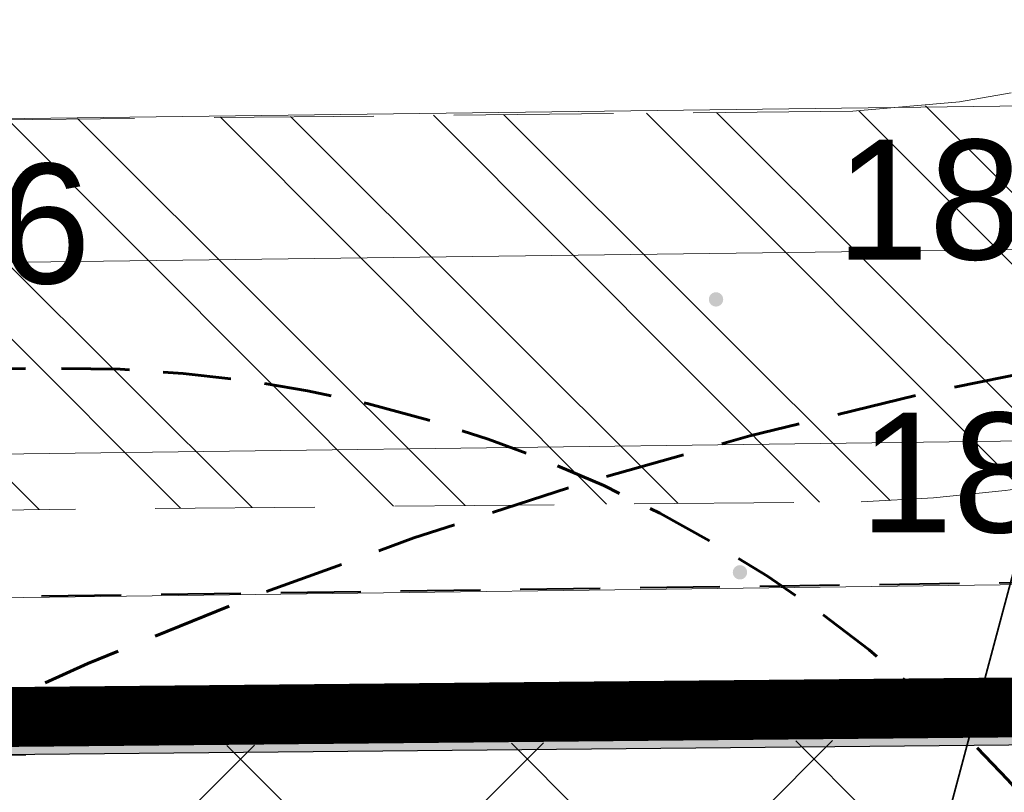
# Model space of a CAD drawing. Extents: x 8014 to 6635291, y -5609 to 5765892.
# Tile 55 of 158: x 6601156.95 to 6601163.12, y 5731813.49 to 5731818.33. Entities that reach past the tile are written whole.
import ezdxf
from ezdxf import colors
from ezdxf.entities.mleader import LeaderData, LeaderLine
from ezdxf.math import Vec2, Vec3

# ---------------------------------------------------------------- set-up
doc = ezdxf.new("R2010")
doc.units = 0
doc.header["$PDSIZE"] = 0.75
for name, pattern in [('( Dashed )', [0.75, 0.5, -0.25]), ('DASHED', [0.75, 0.5, -0.25]), ('HIDDEN', [0.375, 0.25, -0.125]), ('PRZER1-1', [1, 0.5, -0.5]), ('PRZER2-1', [1.5, 1, -0.5])]:
    doc.linetypes.add(name, pattern=pattern)
doc.layers.get('0').update_dxf_attribs({"linetype": 'CONTINUOUS'})
doc.layers.get('Defpoints').update_dxf_attribs({"linetype": 'CONTINUOUS'})
for name, color, linetype in [('A-SZRAF- DROGI', 130, 'CONTINUOUS'), ('a_granica', 12, 'DASHED'), ('a_zieleń', 80, 'CONTINUOUS'), ('STREFY', 7, 'CONTINUOUS'), ('Wymiarowanie', 7, 'CONTINUOUS')]:
    doc.layers.add(name, color=color, linetype=linetype)
for name, color, linetype, lineweight in [('a_krawężnik', 7, 'CONTINUOUS', 30), ('GESDZI', 7, 'CONTINUOUS', 18), ('GSPWPS', 7, 'CONTINUOUS', 13), ('GSPWPS_O', 7, 'CONTINUOUS', 13), ('GSSINN', 7, 'CONTINUOUS', 18), ('OPIS', 7, 'CONTINUOUS', 0), ('T_odn', 7, 'CONTINUOUS', 35), ('T_str.ochr.8m', 40, 'HIDDEN', 60)]:
    doc.layers.add(name, color=color, linetype=linetype, lineweight=lineweight)
for name, color, linetype, lineweight, true_color in [('AP_HATCH_DROGI', 7, 'CONTINUOUS', 15, 0x949494), ('GESUZY', 7, 'CONTINUOUS', 18, 0x008000), ('GULCPR', 7, 'CONTINUOUS', 18, 0xd200d2)]:
    doc.layers.add(name, color=color, linetype=linetype, lineweight=lineweight, true_color=true_color)
doc.styles.add('Arial', font='arial.ttf')
doc.styles.add('Romand', font='romand.shx', dxfattribs={"width": 0.8})
doc.styles.add('ROMANS', font='romans.shx', dxfattribs={"width": 0.7})
doc.dimstyles.new('DIM500', dxfattribs={"dimscale": 40, "dimtxt": 0.03, "dimasz": 0.01, "dimexe": 0, "dimexo": 0, "dimgap": 0.02, "dimtad": 1, "dimzin": 9, "dimdsep": 46, "dimtxsty": 'ROMANS', "dimblk": 'TICK1', "dimcen": 0, "dimse1": 1, "dimse2": 1, "dimclrd": 256, "dimclre": 7, "dimclrt": 6, "dimazin": 0, "dimtfac": 1, "dimtdec": 4, "dimtix": 1, "dimtmove": 2, "dimatfit": 3, "dimldrblk": 'TICK1', "dimfxl": 1, "dimtolj": 1, "dimtzin": 9, "dimarcsym": 0})

# ---------------------------------------------------------------- blocks, each defined once
blk = doc.blocks.new('D_GSPWPS1')
blk.add_hatch(color=0).paths.add_polyline_path([(-0.045, 0), (-0.043467, -0.011647), (-0.038971, -0.0225), (-0.03182, -0.03182), (-0.0225, -0.038971), (-0.011647, -0.043467), (0, -0.045), (0.011647, -0.043467), (0.0225, -0.038971), (0.03182, -0.03182), (0.038971, -0.0225), (0.043467, -0.011647), (0.045, 0), (0.043467, 0.011647), (0.038971, 0.0225), (0.03182, 0.03182), (0.0225, 0.038971), (0.011647, 0.043467), (0, 0.045), (-0.011647, 0.043467), (-0.0225, 0.038971), (-0.03182, 0.03182), (-0.038971, 0.0225), (-0.043467, 0.011647)])
blk = doc.blocks.new('TICK1')
at = {"color": 0}
for p, q in [((0, -1.4), (0, 1.4)), ((0, 1.110223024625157e-16), (-0.9999999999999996, 1.110223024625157e-16))]:
    blk.add_line(p, q, dxfattribs=at)
at = {"color": 2}
blk.add_line((-0.9999999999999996, -0.9999999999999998), (1, 1), dxfattribs=at)
blk = doc.blocks.new('*D131')
at = {"layer": 'Defpoints', "color": 0}
for p in [(6601156.535781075, 5731813.723257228), (6601156.427571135, 5731808.723486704), (6601156.584042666, 5731808.723486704)]:
    blk.add_point(p, dxfattribs=at)
at = {"layer": 'Wymiarowanie', "lineweight": -2}
for p, q in [((6601156.427571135, 5731813.323257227), (6601156.427571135, 5731812.021771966)), ((6601156.427571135, 5731809.123486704), (6601156.427571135, 5731809.781771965))]:
    blk.add_line(p, q, dxfattribs=at)
at = {"layer": 'Wymiarowanie', "lineweight": -2, "xscale": 0.4, "yscale": 0.4, "zscale": 0.4}
for p, rotation in [((6601156.427571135, 5731813.723257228), 90), ((6601156.427571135, 5731808.723486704), 270)]:
    blk.add_blockref('TICK1', p, dxfattribs=dict(at, rotation=rotation))
at = {"layer": 'Wymiarowanie', "color": 6, "insert": (6601155.627571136, 5731810.901771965), "char_height": 1.2, "attachment_point": 5, "rotation": 90, "style": 'Romand'}
blk.add_mtext('\\A1;5', dxfattribs=at)
blk = doc.blocks.new('_None')

msp = doc.modelspace()

# ---------------------------------------------------------------- hatches: boundary and pattern name
at = {"layer": 'A-SZRAF- DROGI', "linetype": 'ByBlock', "lineweight": 0}
h = msp.add_hatch(dxfattribs=at)
h.set_pattern_fill('ANSI37', color=253, scale=3, style=0)
h.set_pattern_definition([(45, (3365827.470421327, 2822255.75228963), (-0.2651650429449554, 0.2651650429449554), []), (135, (3365827.470421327, 2822255.75228963), (-0.2651650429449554, -0.2651650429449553), [])])
h.paths.add_polyline_path([(6601164.801, 5731825.446), (6601168.790559, 5731826.947746), (6601168.820585, 5731824.474329), (6601166.454, 5731823.503)])
edge = h.paths.add_edge_path()
edge.add_line((6601172.476, 5731825.895), (6601172.4105, 5731828.025676))
edge.add_line((6601172.4105, 5731828.025676), (6601173.992, 5731828.189))
edge.add_arc((6601186.03492027, 5732243.680015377), 415.665509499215, 268.3397586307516, 269.9116548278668)
edge.add_line((6601185.394, 5731828.015), (6601205.043, 5731828.193))
edge.add_line((6601205.043, 5731828.193), (6601225.2324, 5731828.343))
edge.add_line((6601225.2324, 5731828.343), (6601245.168, 5731828.586))
edge.add_line((6601245.168, 5731828.586), (6601245.54301782, 5731828.590239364))
edge.add_line((6601245.54301782, 5731828.590239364), (6601246.883624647, 5731826.593755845))
edge.add_line((6601246.883624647, 5731826.593755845), (6601221.789705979, 5731826.309230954))
edge.add_line((6601221.789705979, 5731826.309230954), (6601205.136, 5731826.031))
edge.add_line((6601205.136, 5731826.031), (6601185.273, 5731825.848))
edge.add_line((6601185.273, 5731825.848), (6601173.834, 5731826.053))
edge.add_line((6601173.834, 5731826.053), (6601172.476, 5731825.895))
edge = h.paths.add_edge_path()
edge.add_line((6601111.994, 5731733.86), (6601109.203, 5731750.836))
edge.add_line((6601109.203, 5731750.836), (6601106.88, 5731760.994))
edge.add_line((6601106.88, 5731760.994), (6601102.557, 5731779.174))
edge.add_line((6601102.557, 5731779.174), (6601096.809, 5731802.335))
edge.add_line((6601096.809, 5731802.335), (6601093.3935, 5731815.0755))
edge.add_arc((6601112.890643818, 5731821.406846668), 20.49937969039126, 186.6456011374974, 197.9902726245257, ccw=False)
edge.add_arc((6601104.100382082, 5731821.197027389), 11.77172068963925, 157.093056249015, 190.5856574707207, ccw=False)
edge.add_line((6601093.257, 5731825.779000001), (6601095.519, 5731824.743))
edge.add_line((6601095.519, 5731824.743), (6601101.325, 5731802.801))
edge.add_line((6601101.325, 5731802.801), (6601106.886, 5731780.522))
edge.add_line((6601106.886, 5731780.522), (6601111.376, 5731762.136))
edge.add_line((6601111.376, 5731762.136), (6601116.585, 5731733.745))
edge.add_line((6601116.585, 5731733.745), (6601117.929, 5731724.497))
edge.add_line((6601117.929, 5731724.497), (6601120.174581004, 5731712.998631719))
edge.add_line((6601120.174581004, 5731712.998631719), (6601122.073782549, 5731714.127215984))
edge.add_line((6601122.073782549, 5731714.127215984), (6601119.954, 5731724.963))
edge.add_line((6601119.954, 5731724.963), (6601118.634, 5731734.045))
edge.add_line((6601118.634, 5731734.045), (6601113.329, 5731762.836))
edge.add_line((6601113.329, 5731762.836), (6601108.915, 5731781.012))
edge.add_line((6601108.915, 5731781.012), (6601103.286, 5731803.464))
edge.add_line((6601103.286, 5731803.464), (6601098.333, 5731822.44))
edge.add_line((6601098.333, 5731822.44), (6601100.26, 5731826.8))
edge.add_line((6601100.26, 5731826.8), (6601104.18, 5731826.61))
edge.add_line((6601104.18, 5731826.61), (6601124.59, 5731825.705))
edge.add_arc((6601125.610328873, 5731847.683485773), 22.00215689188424, 254.8648362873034, 267.34201003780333, ccw=False)
edge.add_line((6601119.865631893, 5731826.444527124), (6601114.201632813, 5731827.976553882))
edge.add_arc((6601110.333611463, 5731814.50400797), 14.01681427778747, 73.98101766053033, 84.72925958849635)
edge.add_line((6601111.621225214, 5731828.46155551), (6601104.31, 5731828.801))
edge.add_line((6601104.31, 5731828.801), (6601098.736000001, 5731829.044))
edge.add_arc((6601099.467862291, 5731836.320540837), 7.313252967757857, 237.4214308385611, 264.25660123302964, ccw=False)
edge.add_line((6601095.530000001, 5731830.158), (6601092.874, 5731826.011))
edge.add_arc((6601101.918260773, 5731821.943692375), 9.916735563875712, 155.7860047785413, 175.0173574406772)
edge.add_arc((6601112.859662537, 5731821.4016454), 20.86790340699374, 176.1439813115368, 198.0522861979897)
edge.add_line((6601093.019, 5731814.935), (6601096.416, 5731802.213))
edge.add_line((6601096.416, 5731802.213), (6601102.139, 5731779.125))
edge.add_line((6601102.139, 5731779.125), (6601106.492, 5731760.912))
edge.add_line((6601106.492, 5731760.912), (6601108.825, 5731750.719))
edge.add_line((6601108.825, 5731750.719), (6601111.607, 5731733.785))
edge.add_line((6601111.607, 5731733.785), (6601115.11, 5731713.014))
edge.add_line((6601115.11, 5731713.014), (6601115.782940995, 5731710.388937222))
edge.add_line((6601115.782940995, 5731710.388937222), (6601116.122591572, 5731710.590771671))
edge.add_line((6601116.122591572, 5731710.590771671), (6601115.488, 5731713.094))
edge.add_line((6601115.488, 5731713.094), (6601113.741, 5731723.477))
edge.add_line((6601113.741, 5731723.477), (6601111.994, 5731733.86))
h = msp.add_hatch(dxfattribs=at)
h.set_pattern_fill('ANSI32', color=252, scale=0.1, angle=90, style=0)
h.set_pattern_definition([(135, (0, 0), (-0.6735192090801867, -0.6735192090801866), []), (135, (0, 0.4490130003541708), (-0.6735192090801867, -0.6735192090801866), [])])
edge = h.paths.add_edge_path()
edge.add_line((6601111.834, 5731822.847), (6601123.089, 5731822.897))
edge.add_arc((6601128.936786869, 5731823.284074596), 5.86058341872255, 183.786977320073, 264.5483713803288)
edge.add_line((6601128.38, 5731817.45), (6601132.211965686, 5731817.481608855))
edge.add_line((6601132.211965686, 5731817.481608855), (6601132.238537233, 5731815.010334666))
edge.add_line((6601132.238537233, 5731815.010334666), (6601123.744, 5731814.919))
edge.add_line((6601123.744, 5731814.919), (6601111.878, 5731814.834))
edge.add_line((6601111.878, 5731814.834), (6601111.834, 5731822.847))
edge = h.paths.add_edge_path()
edge.add_line((6601138.426543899, 5731817.532871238), (6601162.167, 5731817.759))
edge.add_arc((6601161.830576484, 5731825.432101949), 7.680473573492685, 272.5104984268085, 350.0272559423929)
edge.add_line((6601169.395, 5731824.102), (6601169.399423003, 5731824.161237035))
edge.add_line((6601169.399423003, 5731824.161237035), (6601171.853136, 5731824.025794))
edge.add_line((6601171.853136, 5731824.025794), (6601171.846, 5731823.919))
edge.add_arc((6601161.882706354, 5731825.375586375), 10.06920374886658, 271.9139339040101, 351.68255065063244, ccw=False)
edge.add_line((6601162.219, 5731815.312), (6601144.298, 5731815.14))
edge.add_line((6601144.298, 5731815.14), (6601139.931538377, 5731815.093051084))
edge.add_arc((6601143.698352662, 5731819.100682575), 5.500000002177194, 196.5622322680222, 226.7741971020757, ccw=False)
at = {"layer": 'a_zieleń', "transparency": 33554687}
h = msp.add_hatch(dxfattribs=at)
h.set_pattern_fill('ANSI31', color=256, scale=2, angle=0.5415578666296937)
h.set_pattern_definition([(45.5415578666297, (6600987.53512271, 5732094.771343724), (-0.1784396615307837, 0.1750979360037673), [])])
edge = h.paths.add_edge_path()
edge.add_line((6601184.522925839, 5731785.715408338), (6601184.766921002, 5731785.473322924))
edge.add_line((6601184.766921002, 5731785.473322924), (6601208.79, 5731802.27))
edge.add_line((6601208.79, 5731802.27), (6601211.05, 5731814.48))
edge.add_line((6601211.05, 5731814.48), (6601142.150843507, 5731813.822858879))
edge.add_arc((6601143.69840858, 5731819.101553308), 5.500870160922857, 253.6603434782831, 270.5475106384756)
edge.add_line((6601143.750973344, 5731813.6009343), (6601191.033618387, 5731814.053326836))
edge.add_arc((6601191.121506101, 5731812.113382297), 1.941934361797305, 359.83740764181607, 92.59396805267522, ccw=False)
edge.add_line((6601193.063432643, 5731812.107871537), (6601193.07399525, 5731811.003901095))
edge.add_line((6601193.07399525, 5731811.003901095), (6601197.383252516, 5731811.044963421))
edge.add_line((6601197.383252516, 5731811.044963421), (6601197.425292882, 5731806.620725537))
edge.add_line((6601197.425292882, 5731806.620725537), (6601199.73158594, 5731806.642472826))
edge.add_line((6601199.73158594, 5731806.642472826), (6601199.802988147, 5731799.171269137))
edge.add_line((6601199.802988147, 5731799.171269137), (6601197.516155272, 5731797.164784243))
edge.add_line((6601197.516155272, 5731797.164784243), (6601194.215775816, 5731797.133052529))
edge.add_line((6601194.215775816, 5731797.133052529), (6601194.250820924, 5731793.47024802))
edge.add_arc((6601191.537576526, 5731793.658273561), 2.719751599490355, 281.08944697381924, 356.0357887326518, ccw=False)
edge.add_line((6601192.060696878, 5731790.989304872), (6601185.152182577, 5731786.155675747))
edge.add_arc((71774552.68679601, -87417922.68084788), 113685689.9179969, 124.9790439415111, 124.9790443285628)
h.paths.add_polyline_path([(6601204.905956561, 5731809.178180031), (6601202.576515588, 5731808.578882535), (6601203.741236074, 5731808.878531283)], flags=16)
h = msp.add_hatch(dxfattribs=at)
h.set_pattern_fill('ANSI31', color=256, scale=2, angle=0.5415578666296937)
h.set_pattern_definition([(45.54817982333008, (6607983.673137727, 5729436.441197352), (-0.1784598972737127, 0.175077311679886), [])])
edge = h.paths.add_edge_path()
edge.add_line((6601132.28887818, 5731807.911557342), (6601127.080955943, 5731807.902463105))
edge.add_line((6601127.080955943, 5731807.902463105), (6601127.042433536, 5731806.545763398))
edge.add_line((6601127.042433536, 5731806.545763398), (6601125.024000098, 5731806.574521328))
edge.add_line((6601125.024000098, 5731806.574521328), (6601123.865375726, 5731808.178802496))
edge.add_line((6601123.865375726, 5731808.178802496), (6601123.892619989, 5731810.090996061))
edge.add_line((6601123.892619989, 5731810.090996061), (6601127.092295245, 5731810.045408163))
edge.add_line((6601127.092295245, 5731810.045408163), (6601127.07886047, 5731809.102461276))
edge.add_line((6601127.07886047, 5731809.102461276), (6601132.973334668, 5731809.112754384))
edge.add_arc((6601141.258670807, 5731812.627467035), 8.999999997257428, 180.5464351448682, 202.9870849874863, ccw=False)
edge.add_line((6601132.259080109, 5731812.541634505), (6601132.247761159, 5731813.728432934))
edge.add_line((6601132.247761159, 5731813.728432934), (6601119.83, 5731813.61))
edge.add_line((6601119.83, 5731813.61), (6601154.4, 5731764.22))
edge.add_line((6601154.4, 5731764.22), (6601170.421137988, 5731775.462184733))
edge.add_line((6601170.421137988, 5731775.462184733), (6601167.795630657, 5731776.94312949))
edge.add_line((6601167.795630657, 5731776.94312949), (6601164.951398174, 5731771.897198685))
edge.add_line((6601164.951398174, 5731771.897198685), (6601163.57632974, 5731771.285145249))
edge.add_line((6601163.57632974, 5731771.285145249), (6601148.409338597, 5731779.830782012))
edge.add_line((6601148.409338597, 5731779.830782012), (6601150.867544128, 5731784.186563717))
edge.add_arc((6601153.830783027, 5731789.327859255), 5.934113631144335, 214.9282003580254, 240.0425568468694, ccw=False)
edge.add_line((6601148.96558026, 5731785.930285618), (6601146.46801821, 5731789.497160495))
edge.add_line((6601146.46801821, 5731789.497160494), (6601142.298628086, 5731786.729162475))
edge.add_line((6601142.298628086, 5731786.729162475), (6601135.134562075, 5731796.97315696))
edge.add_line((6601135.134562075, 5731796.97315696), (6601132.678694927, 5731795.250945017))
edge.add_line((6601132.678694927, 5731795.250945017), (6601128.604672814, 5731801.064981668))
edge.add_line((6601128.604672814, 5731801.064981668), (6601130.241763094, 5731802.2116806))
edge.add_line((6601130.241763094, 5731802.2116806), (6601128.230332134, 5731805.075452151))
edge.add_line((6601128.230332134, 5731805.075452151), (6601132.288878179, 5731807.911557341))
h.paths.add_polyline_path([(6601124.087608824, 5731807.273295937), (6601122.407785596, 5731810.036661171), (6601124.012220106, 5731807.36403475), (6601124.444687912, 5731807.376661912)])
at = {"layer": 'AP_HATCH_DROGI', "transparency": 33554687}
h = msp.add_hatch(dxfattribs=at)
h.set_pattern_fill('ANSI37', color=8, scale=0.4, style=0)
h.set_pattern_definition([(45, (-235.1363771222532, -0.007408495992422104), (-0.8980256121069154, 0.8980256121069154), []), (135, (-235.1363771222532, -0.007408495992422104), (-0.8980256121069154, -0.8980256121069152), [])])
h.paths.add_polyline_path([(6601193.249542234, 5731793.599106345), (6601193.023173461, 5731793.157140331), (6601192.537164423, 5731792.545996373), (6601191.365211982, 5731791.715704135), (6601183.212684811, 5731786.011685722), (6601182.497746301, 5731785.59703122), (6601181.617589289, 5731785.472365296), (6601180.787473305, 5731785.553877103), (6601179.223053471, 5731786.31994221), (6601177.752199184, 5731787.151714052), (6601177.339079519, 5731787.292707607), (6601176.353805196, 5731787.380852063), (6601169.258341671, 5731787.337031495), (6601168.753547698, 5731787.164823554), (6601168.391850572, 5731786.815376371), (6601168.269527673, 5731786.161551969), (6601168.290580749, 5731783.987948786), (6601168.488974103, 5731783.423273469), (6601168.945697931, 5731783.165323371), (6601175.69063093, 5731779.256652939), (6601170.30296666, 5731775.521471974), (6601167.794910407, 5731776.936167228), (6601167.128955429, 5731777.163692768), (6601166.526245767, 5731776.961653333), (6601165.767206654, 5731775.783688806), (6601163.33174438, 5731771.472463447), (6601149.285564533, 5731779.333072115), (6601151.242391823, 5731782.823348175, 0.4126509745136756), (6601150.866490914, 5731784.182768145, -0.1085287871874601), (6601148.96558026, 5731785.930285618), (6601146.409825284, 5731789.580268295, 0.3525795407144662), (6601145.069900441, 5731789.886280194), (6601141.732827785, 5731787.547236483), (6601129.630619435, 5731804.831204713), (6601132.978262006, 5731807.182528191, 0.4134176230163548), (6601133.224768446, 5731808.57313886, -0.1152150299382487), (6601132.259080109, 5731812.541634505), (6601132.249191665, 5731813.578443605), (6601191.12157696, 5731814.047908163), (6601191.993802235, 5731813.804172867), (6601192.465289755, 5731813.507952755), (6601192.845826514, 5731812.99932286), (6601193.051446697, 5731812.404393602), (6601193.047141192, 5731810.787722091), (6601189.71617973, 5731810.759041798), (6601189.71617973, 5731810.476779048), (6601189.478657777, 5731810.589941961), (6601189.137921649, 5731810.649778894), (6601188.638827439, 5731810.516336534), (6601188.455564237, 5731810.361099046), (6601188.183916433, 5731809.949719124), (6601188.300918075, 5731797.719288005), (6601188.593649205, 5731797.284428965), (6601189.24852946, 5731797.040421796), (6601189.730764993, 5731797.164266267), (6601189.9472133, 5731797.324671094), (6601190.197602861, 5731797.731115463, -0.05991203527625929), (6601190.100695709, 5731797.525527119), (6601190.166834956, 5731797.525527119), (6601193.211719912, 5731797.5521764), (6601193.249542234, 5731793.599106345)], is_closed=False)
h.paths.add_polyline_path([(6601150.891862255, 5731811.46124344), (6601160.891791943, 5731811.516907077), (6601161.10822189, 5731789.159091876), (6601151.108690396, 5731789.062293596)], flags=16)
h.paths.add_polyline_path([(6601183.692642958, 5731809.969609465), (6601184.392950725, 5731809.683450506), (6601184.692597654, 5731808.979128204), (6601184.811738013, 5731796.463292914), (6601184.682850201, 5731795.960525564), (6601184.52561327, 5731795.751385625), (6601184.137843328, 5731795.50636878), (6601183.821335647, 5731795.45177002), (6601168.207583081, 5731795.409667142), (6601167.268951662, 5731795.745236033), (6601166.254055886, 5731796.470527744), (6601165.426889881, 5731797.629044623), (6601165.163207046, 5731798.3539978), (6601165.033918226, 5731799.292866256), (6601165.009865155, 5731801.818820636), (6601164.931315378, 5731807.967476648), (6601165.324893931, 5731808.648588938), (6601165.820058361, 5731809.170203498), (6601166.435272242, 5731809.557882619), (6601167.143473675, 5731809.853225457)], flags=16)

# ---------------------------------------------------------------- linework, layer by layer
at = {"layer": 'a_granica', "elevation": 10.08}
msp.add_lwpolyline([(6601154.4, 5731764.22, 0.3750107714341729, 0.3750107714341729, 0), (6601119.83, 5731813.61, 0.3750107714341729, 0.3750107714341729, 0), (6601211.05, 5731814.48, 0.3750107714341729, 0.3750107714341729, 0), (6601208.79, 5731802.27, 0.3750107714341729, 0.3750107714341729, 0), (6601154.4, 5731764.22, 0.3750107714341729, 0, 0)], format="xyseb", dxfattribs=at)
at = {"layer": 'a_krawężnik'}
msp.add_lwpolyline([(6601193.083563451, 5731810.003862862), (6601193.063432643, 5731812.107871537, 0.4283762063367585), (6601191.033618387, 5731814.053326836), (6601143.750973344, 5731813.6009343, -0.0738303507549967), (6601142.150830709, 5731813.822882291)], format="xyb", dxfattribs=at)
msp.add_lwpolyline([(6601193.083563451, 5731810.003862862), (6601193.063432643, 5731812.107871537, 0.4283762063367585), (6601191.033618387, 5731814.053326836), (6601143.750973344, 5731813.6009343, -0.0738303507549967), (6601142.150830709, 5731813.822882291)], format="xyb", dxfattribs=at)
at = {"layer": 'GESDZI', "color": 8, "linetype": 'Continuous', "lineweight": 18, "elevation": 10.22}
for points in [[(6601211.78, 5731818.44), (6601211.05, 5731814.48), (6601119.83, 5731813.61), (6601115.84, 5731819.32), (6601113, 5731823.37), (6601202.29, 5731822.31)], [(6601154.4, 5731764.22), (6601127.53, 5731802.6), (6601119.83, 5731813.61), (6601211.05, 5731814.48), (6601208.79, 5731802.27)]]:
    msp.add_lwpolyline(points, close=True, dxfattribs=at)
at = {"layer": 'GESUZY', "color": 8, "linetype": 'PRZER1-1', "lineweight": 18, "elevation": 10.08}
for points in [[(6601127.53, 5731802.6), (6601111.72, 5731792.46), (6601122.2, 5731776.01), (6601137.31, 5731752.26), (6601140.46, 5731754.47), (6601154.4, 5731764.22), (6601208.79, 5731802.27), (6601211.05, 5731814.48), (6601119.83, 5731813.61)], [(6601154.4, 5731764.22), (6601127.53, 5731802.6), (6601119.83, 5731813.61), (6601211.05, 5731814.48), (6601208.79, 5731802.27)]]:
    msp.add_lwpolyline(points, close=True, dxfattribs=at)
at = {"layer": 'GSSINN', "color": 8, "linetype": 'PRZER2-1', "lineweight": 18, "elevation": 10.3}
msp.add_lwpolyline([(6601169.399423, 5731824.161237), (6601169.395, 5731824.102, -0.3517473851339), (6601162.167, 5731817.759), (6601144.14, 5731817.58), (6601128.38, 5731817.45, -0.367737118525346), (6601123.089, 5731822.897), (6601111.834, 5731822.847), (6601111.878, 5731814.834), (6601123.744, 5731814.919), (6601144.298, 5731815.14), (6601162.219, 5731815.312, 0.362827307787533), (6601171.846, 5731823.919), (6601171.853136, 5731824.025794)], format="xyb", close=True, dxfattribs=at)
at = {"layer": 'GULCPR', "color": 8, "linetype": 'Continuous', "lineweight": 18, "elevation": 10.14}
for points in [[(6601242.922113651, 5731850.774025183), (6601243.09510983, 5731831.551662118), (6601243.201327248, 5731818.77209567), (6601219.14166773, 5731818.886862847), (6601195.053657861, 5731818.55362904), (6601171.222213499, 5731817.895276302), (6601147.075839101, 5731817.585569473), (6601123.89233487, 5731817.356379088), (6601124.300323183, 5731829.744117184), (6601115.208678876, 5731830.053760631), (6601115.417880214, 5731817.642236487), (6601111.159444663, 5731817.587184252), (6601108.078987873, 5731816.442718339)], [(6601245.922606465, 5731850.732412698), (6601246.094955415, 5731831.582211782), (6601246.488516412, 5731816.136955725), (6601219.177925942, 5731815.887076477), (6601195.101357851, 5731815.554000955), (6601171.267344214, 5731814.895607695), (6601147.1127551, 5731814.585795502), (6601120.900395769, 5731814.354137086), (6601121.23913615, 5731826.839182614), (6601117.966043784, 5731826.849638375), (6601118.016518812, 5731814.323476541), (6601111.177180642, 5731814.595477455), (6601108.097088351, 5731815.592772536)], [(6601245.022457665, 5731850.744896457), (6601245.195058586, 5731831.566698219), (6601245.565505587, 5731817.028548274), (6601219.167584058, 5731816.787019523), (6601195.08270615, 5731816.453829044), (6601171.249145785, 5731815.795448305), (6601147.1030069, 5731815.485744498), (6601121.825368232, 5731815.262346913), (6601122.16380585, 5731827.736233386), (6601117.062398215, 5731827.752529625), (6601117.112737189, 5731815.260131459), (6601111.336643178, 5731815.489847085), (6601108.374326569, 5731816.449007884)], [(6601243.822262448, 5731850.761541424), (6601243.99507617, 5731831.559451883), (6601244.108874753, 5731817.86775633), (6601219.145746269, 5731817.986833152), (6601195.072310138, 5731817.65380096), (6601171.240412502, 5731816.995435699), (6601147.086058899, 5731816.685626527), (6601122.961901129, 5731816.447136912), (6601123.371218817, 5731828.875238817), (6601116.124511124, 5731829.122047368), (6601116.332979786, 5731816.753991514), (6601111.326851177, 5731816.689273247), (6601108.392427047, 5731815.59906208)]]:
    msp.add_lwpolyline(points, dxfattribs=at)
at = {"layer": 'STREFY', "color": 1, "linetype": '( Dashed )', "lineweight": 40}
msp.add_lwpolyline([(6601127.694855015, 5731814.389722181), (6601148.835363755, 5731814.607890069), (6601172.901774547, 5731814.940757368), (6601194.114083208, 5731815.526728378), (6601211.718909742, 5731815.78388836)], dxfattribs=at)
at = {"layer": 'T_odn', "ltscale": 0.5, "elevation": -10.30000000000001, "flags": 128}
msp.add_lwpolyline([(6601177.775720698, 5731838.749532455), (6601163.522773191, 5731816.179147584), (6601161.906385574, 5731810.132853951)], dxfattribs=at)
at = {"layer": 'T_str.ochr.8m', "ltscale": 1.7}
msp.add_line((6601156.560591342, 5731816.142301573, 1.031868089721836e-08), (6601157.180528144, 5731816.148182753, 1.031868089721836e-08), dxfattribs=at)
at = {"layer": 'T_str.ochr.8m', "color": 202, "ltscale": 2, "elevation": 1.422323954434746e-09}
msp.add_lwpolyline([(6601175.396192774, 5731816.72219358, -0.3015367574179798), (6601203.187177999, 5731798.325885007, -0.2178183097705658), (6601203.187178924, 5731773.094509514, -0.301537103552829), (6601175.396200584, 5731754.698210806), (6601169.235031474, 5731754.698423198, -0.301372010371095), (6601141.463049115, 5731773.094506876, -0.2177548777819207), (6601141.463048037, 5731798.325839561, -0.3016428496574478), (6601169.254027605, 5731816.722193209), (6601175.396192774, 5731816.72219358)], format="xyb", dxfattribs=at)
at = {"layer": 'T_str.ochr.8m', "color": 202, "ltscale": 2}
msp.add_arc((6601157.256446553, 5731808.145625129, 1.031868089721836e-08), 30, 0.5435338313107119, 90.54353427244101, dxfattribs=at)
at = {"layer": 'T_str.ochr.8m', "ltscale": 1.7}
msp.add_arc((6601157.256418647, 5731808.148542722, 1.031868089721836e-08), 8, 0.5226371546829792, 90.54353384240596, dxfattribs=at)

# ---------------------------------------------------------------- block references
at = {"layer": 'GSPWPS', "color": 8, "linetype": 'Continuous', "lineweight": 13}
for p in [(6601161.31, 5731816.58, 10.08), (6601161.46, 5731814.87, 10.08)]:
    msp.add_blockref('D_GSPWPS1', p, dxfattribs=at)

# ---------------------------------------------------------------- texts
at = {"layer": 'GSPWPS_O', "color": 8, "linetype": 'Continuous', "lineweight": 0, "style": 'Arial'}
for s, p in [('184.62', (6601162.06, 5731816.83, 10.8)), ('184.66', (6601154.19, 5731816.68, 10.8)), ('184.64', (6601162.21, 5731815.12, 10.8))]:
    msp.add_text(s, height=0.75, dxfattribs=at).set_placement(p)

# ---------------------------------------------------------------- dimensions: what is measured, and where the dimension line sits
at = {"layer": 'Wymiarowanie'}
dim = msp.add_linear_dim(base=(6601156.427571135, 5731808.723486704), p1=(6601156.535781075, 5731813.723257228), p2=(6601156.584042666, 5731808.723486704), angle=90, dimstyle='DIM500', override={"dimtxt": 0.03, "dimtxsty": 'Romand'}, dxfattribs=at)
dim.commit()
dim.dimension.update_dxf_attribs({"geometry": '*D131', "text_midpoint": (6601155.627571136, 5731810.901771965), "dimtype": 160})

# ---------------------------------------------------------------- leaders
at = {"layer": 'OPIS', "linetype": 'Continuous'}
ml = msp.add_multileader_mtext('Standard', dxfattribs=at)
ml.set_content('Naw. bitumiczna drogi rowerowej\\Pbarwiona na czerwono', style='Arial')
ml.set_leader_properties()
ml.set_arrow_properties(name='NONE')
ml.build(insert=Vec2(0, 0))
ml.multileader.update_dxf_attribs({"text_left_attachment_type": 6, "text_right_attachment_type": 6, "dogleg_length": 1, "arrow_head_size": 1.25})
ctx = ml.context
ctx.base_point, ctx.char_height, ctx.arrow_head_size, ctx.landing_gap_size, ctx.plane_origin = Vec3(6601152.043883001, 5731823.580850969), 0.75, 1.25, 0.5, Vec3(6601136.889892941, 5731827.101345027)
ctx.left_attachment, ctx.right_attachment = 6, 6
notes = []
notes.append((ctx, [(0, (1, 1, 0), (6601151.043883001, 5731823.580850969), (1, 0), 1, [(0, [(6601135.209100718, 5731826.320511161)], 0, [])])]))
ctx.mtext.insert, ctx.mtext.flow_direction = Vec3(6601152.543883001, 5731824.480850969), 5
ml = msp.add_multileader_mtext('Standard', dxfattribs=at)
ml.set_content('Strefa rozbieralna nad ciepłociągiem', style='Arial')
ml.set_leader_properties()
ml.set_arrow_properties(name='NONE')
ml.build(insert=Vec2(0, 0))
ml.multileader.update_dxf_attribs({"text_left_attachment_type": 6, "text_right_attachment_type": 6, "dogleg_length": 1, "arrow_head_size": 1.25})
ctx = ml.context
ctx.base_point, ctx.char_height, ctx.arrow_head_size, ctx.landing_gap_size, ctx.plane_origin = Vec3(6601149.18850239, 5731818.842189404), 0.75, 1.25, 0.5, Vec3(6601135.175065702, 5731824.431162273)
ctx.left_attachment, ctx.right_attachment = 6, 6
notes.append((ctx, [(0, (1, 1, 0), (6601148.18850239, 5731818.842189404), (1, 0), 1, [(0, [(6601135.899356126, 5731815.576227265)], 0, [])])]))
ctx.mtext.insert, ctx.mtext.flow_direction = Vec3(6601149.68850239, 5731819.75753729), 5
for ctx, leaders in notes:
    for number, flags, end, landing, length, lines in leaders:
        leader = LeaderData()
        leader.index, (leader.has_last_leader_line, leader.has_dogleg_vector, leader.attachment_direction) = number, flags
        leader.last_leader_point, leader.dogleg_vector, leader.dogleg_length = Vec3(end), Vec3(landing), length
        for number, points, colour, breaks in lines:
            line = LeaderLine()
            line.index, line.vertices, line.color, line.breaks = number, Vec3.list(points), colors.encode_raw_color(colour), breaks
            leader.lines.append(line)
        ctx.leaders.append(leader)

doc.saveas('drawing.dxf')
